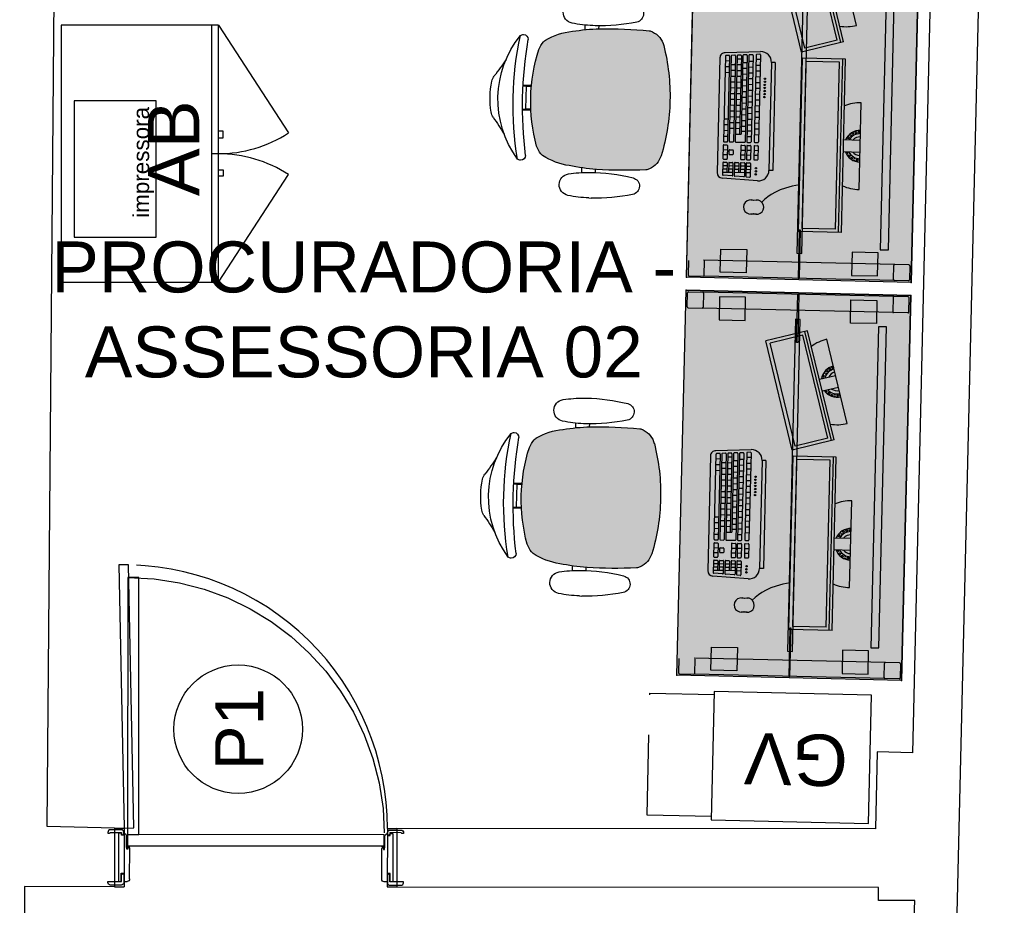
# Model space of a CAD drawing. Header units: inches. Extents: x 340 to 434, y 14 to 254.
# Tile 71 of 182: x 374.45 to 377.51, y 167.31 to 170.07. Entities that reach past the tile are written whole.
import ezdxf

# ---------------------------------------------------------------- set-up
doc = ezdxf.new("R2010")
doc.units = ezdxf.units.IN
doc.header["$MEASUREMENT"] = 0
doc.linetypes.add('DASHED2', pattern=[0.375, 0.25, -0.125])
doc.linetypes.add('HIDDEN2', pattern=[0.1875, 0.125, -0.0625])
for name, color, linetype in [('COTAS', 1, 'Continuous'), ('medidas', 7, 'Continuous'), ('TJ-DEMOLIR', 30, 'HIDDEN2'), ('TJ-EQUIPAMENTOSELETRÔNICOS', 1, 'Continuous'), ('TJ-ESQUADRIA2', 2, 'Continuous'), ('TJ-ESQUADRIAS', 2, 'Continuous'), ('TJ-MOBILIÁRIO', 2, 'Continuous'), ('TJ-MOBILIÁRIOEXISTENTE', 2, 'Continuous'), ('TJ-PAREDE', 5, 'Continuous'), ('TJ-PAREDECORTE', 5, 'Continuous'), ('TJ-TEXTO03 1PARA100', 3, 'Continuous'), ('TJ-TEXTOESQUADRIA', 200, 'Continuous')]:
    doc.layers.add(name, color=color, linetype=linetype)
doc.styles.add('ARIAL', font='arial.ttf')
doc.styles.get("Standard").update_dxf_attribs({"font": 'arial.ttf'})
doc.styles.add('TipoDeLinha_A', font='arial.ttf')

# ---------------------------------------------------------------- blocks, each defined once
blk = doc.blocks.new('ALBERFLEX ARMÁRIO BAIXO')
at = {"layer": 'TJ-MOBILIÁRIO'}
for p, q in [((98.9524, 80.6215), (99.7524, 80.6215)), ((99.2824, 80.5865), (99.2824, 80.6015)), ((99.3024, 80.6015), (99.3024, 80.5865)), ((99.3524, 80.6015), (99.3524, 80.6215)), ((99.4024, 80.6015), (99.4024, 80.5865)), ((99.4224, 80.5865), (99.4224, 80.6015)), ((99.3024, 80.5865), (99.2824, 80.5865)), ((99.4024, 80.5865), (99.4224, 80.5865))]:
    blk.add_line(p, q, dxfattribs=at)
at = {"layer": 'TJ-MOBILIÁRIO', "color": 1, "linetype": 'DASHED2', "ltscale": 5}
for p, q in [((98.9524, 80.6015), (99.2876, 80.3833)), ((99.7524, 80.6015), (99.4171, 80.3833))]:
    blk.add_line(p, q, dxfattribs=at)
at = {"layer": 'TJ-MOBILIÁRIO'}
blk.add_lwpolyline([(99.7524, 80.6015), (99.7524, 81.0915), (98.9524, 81.0915), (98.9524, 80.6015)], close=True, dxfattribs=at)
at = {"layer": 'TJ-MOBILIÁRIO', "color": 1, "linetype": 'DASHED2', "ltscale": 5}
for centre, start, end in [((98.9524, 80.6015), 326.9406, 0), ((99.7524, 80.6015), 180, 213.0594)]:
    blk.add_arc(centre, 0.4, start, end, dxfattribs=at)
at = {"layer": 'TJ-MOBILIÁRIO', "color": 84, "insert": (99.3694, 80.7408), "char_height": 0.16, "width": 1.979927, "attachment_point": 5, "style": 'TipoDeLinha_A'}
blk.add_mtext('AB', dxfattribs=at)
blk = doc.blocks.new('ty657')
at = {"layer": 'COTAS', "color": 1}
blk.add_lwpolyline([(279.8876, 69.0083), (279.4636, 69.0083), (279.4636, 68.7534), (279.8876, 68.7534)], close=True, dxfattribs=at)
at = {"layer": 'medidas', "insert": (279.5233, 68.825), "char_height": 0.05, "width": 0.069653, "attachment_point": 1}
blk.add_mtext('{\\fArial|b0|i0|c0|p34;\\C2;impressora}', dxfattribs=at)
blk = doc.blocks.new('mesa reta 1.20')
at = {"layer": 'TJ-MOBILIÁRIO'}
h = blk.add_hatch(color=63, dxfattribs=at)
h.set_gradient(color1=(176, 215, 136), color2=(156, 215, 136), tint=0.86, name='INVHEMISPHERICAL')
h.paths.add_polyline_path([(0, 0), (1.2, 0), (1.2, -0.7), (0, -0.7)])
for p, q in [((0, 0), (0, -0.7)), ((1.2, 0), (1.2, -0.7)), ((1.2, -0.7), (0, -0.7))]:
    blk.add_line(p, q, dxfattribs=at)
at = {"layer": 'TJ-MOBILIÁRIO', "color": 51}
blk.add_line((1.2, 0), (0, 0), dxfattribs=at)
at = {"layer": 'TJ-MOBILIÁRIO', "color": 8}
for p, q in [((0.005, -0.008), (0.005, -0.052)), ((0.052, -0.005), (0.008, -0.005)), ((0.055, -0.008), (0.055, -0.052)), ((1.145, -0.008), (1.145, -0.052)), ((1.148, -0.005), (1.192, -0.005)), ((1.195, -0.008), (1.195, -0.052)), ((0.005, -0.052), (0.005, -0.645)), ((0.008, -0.055), (0.052, -0.055)), ((0.055, -0.052), (0.055, -0.648)), ((1.145, -0.052), (1.145, -0.648)), ((1.192, -0.055), (1.148, -0.055)), ((1.195, -0.052), (1.195, -0.645)), ((0.005, -0.692), (0.005, -0.648)), ((0.008, -0.645), (0.052, -0.645)), ((0.055, -0.692), (0.055, -0.648)), ((1.192, -0.645), (1.148, -0.645)), ((1.195, -0.692), (1.195, -0.648)), ((0.052, -0.695), (0.008, -0.695)), ((1.148, -0.695), (1.192, -0.695))]:
    blk.add_line(p, q, dxfattribs=at)
at = {"layer": 'TJ-MOBILIÁRIO'}
blk.add_lwpolyline([(0, 0), (1.2, 0), (1.2, -0.7), (0, -0.7)], close=True, dxfattribs=at)
at = {"layer": 'TJ-MOBILIÁRIO', "color": 51}
blk.add_lwpolyline([(0.1, -0.098), (1.1, -0.098), (1.1, -0.073), (0.1, -0.073)], close=True, dxfattribs=at)
at = {"layer": 'TJ-MOBILIÁRIO', "color": 8}
for points in [[(0.018, -0.105), (0.0905, -0.105), (0.0905, -0.186), (0.018, -0.186)], [(1.182, -0.105), (1.1095, -0.105), (1.1095, -0.186), (1.182, -0.186)], [(0.005, -0.3519), (0.005, -0.3481), (0.155, -0.3481), (0.155, -0.3519)], [(0.083, -0.3575), (1.117, -0.3575), (1.117, -0.3425), (0.083, -0.3425)], [(1.195, -0.3519), (1.195, -0.3481), (1.045, -0.3481), (1.045, -0.3519)], [(0.018, -0.595), (0.0905, -0.595), (0.0905, -0.514), (0.018, -0.514)], [(1.182, -0.595), (1.1095, -0.595), (1.1095, -0.514), (1.182, -0.514)]]:
    blk.add_lwpolyline(points, close=True, dxfattribs=at)
for centre, start, end in [((0.008, -0.008), 90, 180), ((0.052, -0.008), 0, 90), ((1.148, -0.008), 90, 180), ((1.192, -0.008), 0, 90), ((0.008, -0.052), 180, 270), ((0.052, -0.052), 270, 0), ((1.148, -0.052), 180, 270), ((1.192, -0.052), 270, 0), ((0.008, -0.648), 90, 180), ((0.052, -0.648), 0, 90), ((1.192, -0.648), 0, 90), ((0.008, -0.692), 180, 270), ((0.052, -0.692), 270, 0), ((1.192, -0.692), 270, 0)]:
    blk.add_arc(centre, 0.003, start, end, dxfattribs=at)
at = {"layer": 'TJ-MOBILIÁRIO'}
for p in [(0, 0), (1.2, 0), (1.2, 0), (0, -0.7), (1.2, -0.7)]:
    blk.add_point(p, dxfattribs=at)
blk = doc.blocks.new('COMPUTADOR 2 MONITORES')
at = {"layer": 'TJ-MOBILIÁRIO', "linetype": 'Continuous'}
for p, q in [((0.135, 0), (-0.135, 0)), ((-0.3757, -0.0195), (-0.6365, -0.0894)), ((-0.3236, -0.0591), (-0.6617, -0.1497)), ((-0.3236, -0.0591), (-0.2889, -0.1888)), ((0.27, -0.0517), (-0.27, -0.0517)), ((-0.27, -0.0517), (-0.27, -0.1859)), ((0.27, -0.0517), (0.27, -0.1859)), ((-0.6617, -0.1497), (-0.627, -0.2794)), ((-0.2889, -0.1888), (-0.627, -0.2794)), ((0.27, -0.1859), (-0.27, -0.1859)), ((-0.2542, -0.27), (0.0823, -0.27)), ((-0.2542, -0.27), (-0.2542, -0.2819)), ((0.0823, -0.27), (0.0823, -0.2819)), ((-0.2542, -0.2819), (0.0823, -0.2819)), ((-0.2871, -0.3166), (-0.2812, -0.4265)), ((0.1152, -0.3166), (0.1093, -0.4265)), ((0.1753, -0.3361), (0.1753, -0.3178)), ((0.2196, -0.3178), (0.2196, -0.3361)), ((-0.2647, -0.443), (0.0928, -0.443))]:
    blk.add_line(p, q, dxfattribs=at)
at = {"layer": 'TJ-MOBILIÁRIO', "color": 1, "linetype": 'Continuous'}
for p, q in [((-0.0484, -0.0042), (-0.0476, -0.0012)), ((-0.0484, -0.0042), (-0.0461, -0.0064)), ((-0.0476, -0.0012), (-0.0445, -0.0004)), ((-0.0461, -0.0064), (-0.0431, -0.0056)), ((-0.0456, -0.0147), (-0.0447, -0.0116)), ((-0.0456, -0.0147), (-0.0433, -0.0169)), ((-0.0447, -0.0116), (-0.0417, -0.0108)), ((-0.0445, -0.0004), (-0.0423, -0.0026)), ((-0.0433, -0.0169), (-0.0403, -0.0161)), ((-0.0431, -0.0056), (-0.0423, -0.0026)), ((-0.0426, -0.0246), (-0.0419, -0.0221)), ((-0.0419, -0.0221), (-0.0389, -0.0213)), ((-0.0417, -0.0108), (-0.0395, -0.013)), ((-0.0415, -0.0263), (-0.0405, -0.0273)), ((-0.0405, -0.0273), (-0.0375, -0.0265)), ((-0.0403, -0.0161), (-0.0395, -0.013)), ((-0.0389, -0.0213), (-0.0367, -0.0235)), ((-0.0375, -0.0265), (-0.0367, -0.0235)), ((-0.0351, -0.0175), (-0.0351, -0.0174)), ((-0.0351, -0.0175), (-0.0351, -0.0175)), ((-0.0323, -0.0279), (-0.0315, -0.0249)), ((-0.0323, -0.0279), (-0.0301, -0.0301)), ((-0.0315, -0.0249), (-0.0305, -0.0246)), ((-0.0301, -0.0301), (-0.0271, -0.0293)), ((-0.0271, -0.0293), (-0.0269, -0.0285)), ((-0.0192, -0.0517), (-0.0192, 0)), ((0.0192, 0), (0.0192, -0.0517)), ((0.0284, -0.0313), (0.0315, -0.0305)), ((0.03, -0.0252), (0.0301, -0.0252)), ((0.0301, -0.0252), (0.0301, -0.0251)), ((0.0315, -0.0305), (0.0337, -0.0327)), ((0.0346, -0.0183), (0.0347, -0.0184)), ((0.0347, -0.0184), (0.0377, -0.0176)), ((0.0353, -0.0266), (0.0361, -0.0236)), ((0.0353, -0.0266), (0.0375, -0.0288)), ((0.0361, -0.0236), (0.0391, -0.0228)), ((0.037, -0.013), (0.0385, -0.0145)), ((0.0375, -0.0288), (0.0404, -0.0281)), ((0.0377, -0.0176), (0.0385, -0.0145)), ((0.0391, -0.0228), (0.0413, -0.025)), ((0.0401, -0.0085), (0.041, -0.0055)), ((0.0401, -0.0085), (0.0424, -0.0107)), ((0.0406, -0.0278), (0.0413, -0.025)), ((0.041, -0.0055), (0.044, -0.0047)), ((0.0424, -0.0107), (0.0454, -0.0099)), ((0.0429, -0.019), (0.0438, -0.016)), ((0.0429, -0.019), (0.0446, -0.0207)), ((0.0438, -0.016), (0.0468, -0.0151)), ((0.044, -0.0047), (0.0462, -0.0069)), ((0.0454, -0.0099), (0.0462, -0.0069)), ((0.0468, -0.0151), (0.0468, -0.0152)), ((0.0478, -0.0009), (0.0491, -0.0022)), ((-0.5112, -0.1094), (-0.5246, -0.0594)), ((-0.4875, -0.0495), (-0.4742, -0.0995)), ((-0.467, -0.0574), (-0.4651, -0.0585)), ((-0.4651, -0.0492), (-0.4624, -0.0476)), ((-0.4651, -0.0523), (-0.4651, -0.0492)), ((-0.4651, -0.0523), (-0.4624, -0.0538)), ((-0.4651, -0.0617), (-0.4651, -0.0585)), ((-0.4624, -0.0476), (-0.4597, -0.0492)), ((-0.4624, -0.0538), (-0.4597, -0.0523)), ((-0.4597, -0.0429), (-0.458, -0.0439)), ((-0.4597, -0.0523), (-0.4597, -0.0492)), ((-0.4597, -0.0585), (-0.457, -0.057)), ((-0.4597, -0.0617), (-0.4597, -0.0585)), ((-0.457, -0.057), (-0.457, -0.057)), ((0.27, -0.0604), (-0.27, -0.0604)), ((-0.0373, -0.0321), (-0.0361, -0.0318)), ((-0.0361, -0.0318), (-0.0339, -0.034)), ((-0.0343, -0.0353), (-0.0339, -0.034)), ((-0.0295, -0.0384), (-0.0287, -0.0354)), ((-0.0295, -0.0384), (-0.0273, -0.0406)), ((-0.0287, -0.0354), (-0.0257, -0.0346)), ((-0.0273, -0.0406), (-0.0243, -0.0398)), ((-0.0257, -0.0346), (-0.0235, -0.0368)), ((-0.0243, -0.0398), (-0.0235, -0.0368)), ((0.02, -0.0419), (0.0208, -0.0389)), ((0.02, -0.0419), (0.022, -0.044)), ((0.0205, -0.0334), (0.0224, -0.0329)), ((0.0208, -0.0389), (0.0238, -0.0381)), ((0.0224, -0.0329), (0.0227, -0.032)), ((0.0238, -0.0381), (0.026, -0.0403)), ((0.0256, -0.042), (0.026, -0.0403)), ((0.0276, -0.0343), (0.0284, -0.0313)), ((0.0276, -0.0343), (0.0298, -0.0365)), ((0.0298, -0.0365), (0.0329, -0.0357)), ((0.0329, -0.0357), (0.0337, -0.0327)), ((-0.3214, -0.0675), (-0.6595, -0.158)), ((-0.3286, -0.0793), (-0.6474, -0.1647)), ((-0.5517, -0.0679), (-0.549, -0.0663)), ((-0.5517, -0.071), (-0.5517, -0.0679)), ((-0.5517, -0.071), (-0.549, -0.0726)), ((-0.549, -0.0663), (-0.5463, -0.0679)), ((-0.549, -0.0726), (-0.5463, -0.071)), ((-0.5463, -0.071), (-0.5463, -0.0679)), ((-0.5463, -0.0773), (-0.5436, -0.0757)), ((-0.5463, -0.0804), (-0.5463, -0.0773)), ((-0.5463, -0.0804), (-0.5436, -0.082)), ((-0.5436, -0.0757), (-0.5409, -0.0773)), ((-0.5436, -0.082), (-0.5409, -0.0804)), ((-0.5409, -0.0804), (-0.5409, -0.0773)), ((-0.5409, -0.0867), (-0.5382, -0.0851)), ((-0.5409, -0.0892), (-0.5409, -0.0867)), ((-0.5394, -0.0906), (-0.5382, -0.0913)), ((-0.5382, -0.0851), (-0.5355, -0.0867)), ((-0.5382, -0.0913), (-0.5355, -0.0898)), ((-0.5355, -0.0804), (-0.5354, -0.0804)), ((-0.5355, -0.0804), (-0.5355, -0.0804)), ((-0.5355, -0.0898), (-0.5355, -0.0867)), ((-0.53, -0.0867), (-0.5291, -0.0861)), ((-0.53, -0.0898), (-0.53, -0.0867)), ((-0.53, -0.0898), (-0.5273, -0.0913)), ((-0.5273, -0.0913), (-0.5246, -0.0898)), ((-0.5246, -0.0898), (-0.5246, -0.089)), ((-0.4776, -0.0814), (-0.4759, -0.0804)), ((-0.4759, -0.0804), (-0.4759, -0.0795)), ((-0.4759, -0.0867), (-0.4732, -0.0851)), ((-0.4759, -0.0898), (-0.4759, -0.0867)), ((-0.4759, -0.0898), (-0.4734, -0.0912)), ((-0.4732, -0.0851), (-0.4705, -0.0867)), ((-0.4706, -0.0711), (-0.4705, -0.071)), ((-0.4705, -0.071), (-0.4705, -0.0709)), ((-0.4705, -0.0773), (-0.4678, -0.0757)), ((-0.4705, -0.0804), (-0.4705, -0.0773)), ((-0.4705, -0.0804), (-0.4678, -0.082)), ((-0.4705, -0.0884), (-0.4705, -0.0867)), ((-0.4679, -0.0632), (-0.4678, -0.0632)), ((-0.4678, -0.0632), (-0.4651, -0.0617)), ((-0.4678, -0.0757), (-0.4651, -0.0773)), ((-0.4678, -0.082), (-0.4651, -0.0804)), ((-0.4651, -0.0679), (-0.4624, -0.0663)), ((-0.4651, -0.071), (-0.4651, -0.0679)), ((-0.4651, -0.071), (-0.4624, -0.0726)), ((-0.4651, -0.0804), (-0.4651, -0.0773)), ((-0.4624, -0.0663), (-0.4597, -0.0679)), ((-0.4624, -0.0726), (-0.4598, -0.0711)), ((-0.4597, -0.0617), (-0.4576, -0.0629)), ((-0.4597, -0.0708), (-0.4597, -0.0679)), ((-0.3286, -0.0793), (-0.3017, -0.1796)), ((0.26, -0.0699), (-0.26, -0.0699)), ((-0.26, -0.0699), (-0.26, -0.1738)), ((0.26, -0.0699), (0.26, -0.1738)), ((-0.5338, -0.0951), (-0.5328, -0.0945)), ((-0.5328, -0.0945), (-0.53, -0.096)), ((-0.53, -0.0974), (-0.53, -0.096)), ((-0.5246, -0.096), (-0.5219, -0.0945)), ((-0.5246, -0.0992), (-0.5246, -0.096)), ((-0.5246, -0.0992), (-0.5219, -0.1007)), ((-0.5219, -0.0945), (-0.5192, -0.096)), ((-0.5219, -0.1007), (-0.5192, -0.0992)), ((-0.5192, -0.0992), (-0.5192, -0.096)), ((-0.6474, -0.1647), (-0.6205, -0.265)), ((-0.3017, -0.1796), (-0.6205, -0.265)), ((0.26, -0.1738), (-0.26, -0.1738)), ((-0.2789, -0.319), (-0.2784, -0.3284)), ((-0.2771, -0.317), (-0.0057, -0.317)), ((-0.2766, -0.3302), (-0.0057, -0.3302)), ((-0.2635, -0.3302), (-0.2635, -0.317)), ((-0.2452, -0.3302), (-0.2452, -0.317)), ((-0.2272, -0.3302), (-0.2272, -0.317)), ((-0.2091, -0.3302), (-0.2091, -0.317)), ((-0.1911, -0.3302), (-0.1911, -0.317)), ((-0.173, -0.3302), (-0.173, -0.317)), ((-0.1549, -0.3302), (-0.1549, -0.317)), ((-0.1369, -0.3302), (-0.1369, -0.317)), ((-0.1188, -0.3302), (-0.1188, -0.317)), ((-0.1008, -0.3302), (-0.1008, -0.317)), ((-0.0827, -0.3302), (-0.0827, -0.317)), ((-0.0646, -0.3302), (-0.0646, -0.317)), ((-0.0466, -0.3302), (-0.0466, -0.317)), ((-0.0285, -0.3302), (-0.0285, -0.317)), ((-0.0038, -0.3283), (-0.0038, -0.3189)), ((0.0058, -0.3283), (0.0058, -0.3189)), ((0.0076, -0.317), (0.0484, -0.317)), ((0.0076, -0.3302), (0.0484, -0.3302)), ((0.0206, -0.3302), (0.0206, -0.317)), ((0.0355, -0.3302), (0.0355, -0.317)), ((0.0503, -0.3283), (0.0503, -0.3189)), ((-0.277, -0.3418), (-0.2765, -0.3512)), ((-0.276, -0.36), (-0.2755, -0.3695)), ((-0.2751, -0.3398), (-0.0057, -0.3398)), ((-0.2746, -0.353), (-0.0057, -0.353)), ((-0.2741, -0.358), (-0.0057, -0.358)), ((-0.257, -0.353), (-0.257, -0.3398)), ((-0.2524, -0.3712), (-0.2524, -0.358)), ((-0.2387, -0.353), (-0.2387, -0.3398)), ((-0.2343, -0.3712), (-0.2343, -0.358)), ((-0.2206, -0.353), (-0.2206, -0.3398)), ((-0.2163, -0.3712), (-0.2163, -0.358)), ((-0.2026, -0.353), (-0.2026, -0.3398)), ((-0.1982, -0.3712), (-0.1982, -0.358)), ((-0.1845, -0.353), (-0.1845, -0.3398)), ((-0.1801, -0.3712), (-0.1801, -0.358)), ((-0.1665, -0.353), (-0.1665, -0.3398)), ((-0.1621, -0.3712), (-0.1621, -0.358)), ((-0.1484, -0.353), (-0.1484, -0.3398)), ((-0.144, -0.3712), (-0.144, -0.358)), ((-0.1303, -0.353), (-0.1303, -0.3398)), ((-0.126, -0.3712), (-0.126, -0.358)), ((-0.1123, -0.353), (-0.1123, -0.3398)), ((-0.1079, -0.3712), (-0.1079, -0.358)), ((-0.0942, -0.353), (-0.0942, -0.3398)), ((-0.0898, -0.3712), (-0.0898, -0.358)), ((-0.0762, -0.353), (-0.0762, -0.3398)), ((-0.0718, -0.3712), (-0.0718, -0.358)), ((-0.0581, -0.353), (-0.0581, -0.3398)), ((-0.0537, -0.3712), (-0.0537, -0.358)), ((-0.04, -0.353), (-0.04, -0.3398)), ((-0.038, -0.3712), (-0.038, -0.358)), ((-0.022, -0.353), (-0.022, -0.3398)), ((-0.0038, -0.3511), (-0.0038, -0.3416)), ((-0.0038, -0.3876), (-0.0038, -0.3599)), ((0.0058, -0.3511), (0.0058, -0.3416)), ((0.0058, -0.3694), (0.0058, -0.3599)), ((0.0076, -0.3398), (0.0484, -0.3398)), ((0.0076, -0.353), (0.0484, -0.353)), ((0.0076, -0.358), (0.0484, -0.358)), ((0.0206, -0.353), (0.0206, -0.3398)), ((0.0206, -0.3712), (0.0206, -0.358)), ((0.0355, -0.353), (0.0355, -0.3398)), ((0.0355, -0.3712), (0.0355, -0.358)), ((0.0503, -0.3511), (0.0503, -0.3416)), ((0.0503, -0.3694), (0.0503, -0.3599)), ((0.0599, -0.3511), (0.0599, -0.3416)), ((0.0599, -0.3694), (0.0599, -0.3599)), ((0.0617, -0.3398), (0.1032, -0.3398)), ((0.0617, -0.353), (0.1027, -0.353)), ((0.0617, -0.358), (0.1022, -0.358)), ((0.07, -0.353), (0.07, -0.3398)), ((0.07, -0.3712), (0.07, -0.358)), ((0.0802, -0.353), (0.0802, -0.3398)), ((0.0802, -0.3712), (0.0802, -0.358)), ((0.0904, -0.353), (0.0904, -0.3398)), ((0.0904, -0.3895), (0.0904, -0.358)), ((0.1041, -0.36), (0.1026, -0.3877)), ((0.1051, -0.3418), (0.1046, -0.3512)), ((-0.275, -0.3783), (-0.2745, -0.3877)), ((-0.274, -0.3965), (-0.2735, -0.406)), ((-0.2736, -0.3712), (-0.0285, -0.3712)), ((-0.2731, -0.3763), (-0.0285, -0.3763)), ((-0.2726, -0.3895), (-0.0057, -0.3895)), ((-0.2721, -0.3946), (-0.0057, -0.3946)), ((-0.2635, -0.3895), (-0.2635, -0.3763)), ((-0.2452, -0.3895), (-0.2452, -0.3763)), ((-0.2452, -0.4078), (-0.2452, -0.3946)), ((-0.2272, -0.3895), (-0.2272, -0.3763)), ((-0.2272, -0.4078), (-0.2272, -0.3946)), ((-0.2091, -0.3895), (-0.2091, -0.3763)), ((-0.2091, -0.4078), (-0.2091, -0.3946)), ((-0.1911, -0.3895), (-0.1911, -0.3763)), ((-0.1911, -0.4078), (-0.1911, -0.3946)), ((-0.173, -0.3895), (-0.173, -0.3763)), ((-0.173, -0.4078), (-0.173, -0.3946)), ((-0.1549, -0.3895), (-0.1549, -0.3763)), ((-0.1549, -0.4078), (-0.1549, -0.3946)), ((-0.1369, -0.3895), (-0.1369, -0.3763)), ((-0.1369, -0.4078), (-0.1369, -0.3946)), ((-0.1188, -0.3895), (-0.1188, -0.3763)), ((-0.1188, -0.4078), (-0.1188, -0.3946)), ((-0.1008, -0.3895), (-0.1008, -0.3763)), ((-0.1008, -0.4078), (-0.1008, -0.3946)), ((-0.0827, -0.3895), (-0.0827, -0.3763)), ((-0.0827, -0.4078), (-0.0827, -0.3946)), ((-0.0646, -0.3895), (-0.0646, -0.3763)), ((-0.0646, -0.4078), (-0.0646, -0.3946)), ((-0.0466, -0.3895), (-0.0466, -0.3763)), ((-0.0466, -0.4078), (-0.0466, -0.3946)), ((-0.0285, -0.3895), (-0.0285, -0.3712)), ((-0.0038, -0.4059), (-0.0038, -0.3964)), ((0.0076, -0.3712), (0.0484, -0.3712)), ((0.0206, -0.4059), (0.0206, -0.3964)), ((0.0225, -0.3946), (0.0336, -0.3946)), ((0.0355, -0.4059), (0.0355, -0.3964)), ((0.0599, -0.3876), (0.0599, -0.3782)), ((0.0599, -0.4059), (0.0599, -0.3964)), ((0.0617, -0.3712), (0.0904, -0.3712)), ((0.0617, -0.3763), (0.0904, -0.3763)), ((0.0617, -0.3895), (0.1007, -0.3895)), ((0.0617, -0.3946), (0.1002, -0.3946)), ((0.07, -0.3895), (0.07, -0.3763)), ((0.07, -0.4078), (0.07, -0.3946)), ((0.0802, -0.3895), (0.0802, -0.3763)), ((0.0802, -0.4078), (0.0802, -0.3946)), ((0.0904, -0.426), (0.0904, -0.3946)), ((0.1021, -0.3965), (0.1006, -0.4243)), ((-0.273, -0.4148), (-0.2725, -0.4243)), ((-0.2716, -0.4078), (-0.0057, -0.4078)), ((-0.2712, -0.4128), (-0.0057, -0.4128)), ((-0.2706, -0.426), (-0.0057, -0.426)), ((-0.2566, -0.426), (-0.2566, -0.4128)), ((-0.2383, -0.426), (-0.2383, -0.4128)), ((-0.2202, -0.426), (-0.2202, -0.4128)), ((-0.0757, -0.426), (-0.0757, -0.4128)), ((-0.0577, -0.426), (-0.0577, -0.4128)), ((-0.0396, -0.426), (-0.0396, -0.4128)), ((-0.0215, -0.426), (-0.0215, -0.4128)), ((-0.0038, -0.4241), (-0.0038, -0.4147)), ((0.0058, -0.4241), (0.0058, -0.4147)), ((0.0076, -0.4128), (0.0484, -0.4128)), ((0.0076, -0.426), (0.0484, -0.426)), ((0.0206, -0.426), (0.0206, -0.4128)), ((0.0225, -0.4078), (0.0336, -0.4078)), ((0.0355, -0.426), (0.0355, -0.4128)), ((0.0503, -0.4241), (0.0503, -0.4147)), ((0.0599, -0.4241), (0.0599, -0.4147)), ((0.0617, -0.4078), (0.0904, -0.4078)), ((0.0617, -0.4128), (0.0904, -0.4128)), ((0.0617, -0.426), (0.0987, -0.426)), ((0.07, -0.426), (0.07, -0.4128)), ((0.0802, -0.426), (0.0802, -0.4128))]:
    blk.add_line(p, q, dxfattribs=at)
for centre in [(-0.2032, -0.3012), (-0.1937, -0.3012), (-0.1841, -0.3012), (-0.1745, -0.3012), (-0.1649, -0.3012), (-0.1553, -0.3012), (-0.1458, -0.3012), (0.0762, -0.3227), (0.0858, -0.3227), (0.0953, -0.3227)]:
    blk.add_circle(centre, 0.0022, dxfattribs=at)
at = {"layer": 'TJ-MOBILIÁRIO', "linetype": 'Continuous'}
for centre, radius, start, end in [((0, 0), 0.135, 180, 202.5402), ((0, 0), 0.135, 337.4598, 0), ((-0.5061, -0.0545), 0.135, 352.4598, 15), ((-0.5061, -0.0545), 0.135, 195, 217.5402), ((-0.2542, -0.3149), 0.033, 90, 183.0941), ((0.0823, -0.3149), 0.033, 356.9059, 90), ((0.1975, -0.3178), 0.0222, 335.5382, 204.4618), ((0.1975, -0.3361), 0.0222, 155.5382, 24.4618), ((-0.2647, -0.4265), 0.0165, 180, 270), ((0.0928, -0.4265), 0.0165, 270, 360)]:
    blk.add_arc(centre, radius, start, end, dxfattribs=at)
at = {"layer": 'TJ-MOBILIÁRIO', "color": 1, "linetype": 'Continuous'}
for centre, radius, start, end in [((0, 0), 0.0492, 180, 247.0419), ((0, 0), 0.0392, 180, 240.6857), ((0, 0), 0.0292, 180, 228.9013), ((0, 0), 0.0292, 311.0987, 0), ((0, 0), 0.0392, 299.3143, 0), ((0, 0), 0.0492, 292.9581, 0), ((-0.5061, -0.0545), 0.0292, 326.0987, 15), ((-0.5061, -0.0545), 0.0392, 314.3143, 15), ((-0.5061, -0.0545), 0.0492, 307.9581, 15), ((-0.5061, -0.0545), 0.0492, 195, 262.0419), ((-0.5061, -0.0545), 0.0392, 195, 255.6857), ((-0.5061, -0.0545), 0.0292, 195, 243.9013), ((-0.2771, -0.3189), 0.00187, 90, 183.0941), ((-0.2766, -0.3283), 0.00187, 183.0941, 270), ((-0.0057, -0.3189), 0.00187, 360, 90), ((-0.0057, -0.3283), 0.00187, 270, 360), ((0.0076, -0.3189), 0.00187, 90, 180), ((0.0076, -0.3283), 0.00187, 180, 270), ((0.0484, -0.3189), 0.00187, 360, 90), ((0.0484, -0.3283), 0.00187, 270, 360), ((-0.2751, -0.3416), 0.00187, 90, 183.0941), ((-0.2746, -0.3511), 0.00187, 183.0941, 270), ((-0.2741, -0.3599), 0.00187, 90, 183.0941), ((-0.0057, -0.3416), 0.00187, 360, 90), ((-0.0057, -0.3511), 0.00187, 270, 360), ((-0.0057, -0.3599), 0.00187, 360, 90), ((0.0076, -0.3416), 0.00187, 90, 180), ((0.0076, -0.3511), 0.00187, 180, 270), ((0.0076, -0.3599), 0.00187, 90, 180), ((0.0484, -0.3416), 0.00187, 360, 90), ((0.0484, -0.3511), 0.00187, 270, 360), ((0.0484, -0.3599), 0.00187, 360, 90), ((0.0617, -0.3416), 0.00187, 90, 180), ((0.0617, -0.3511), 0.00187, 180, 270), ((0.0617, -0.3599), 0.00187, 90, 180), ((0.1022, -0.3599), 0.00187, 356.9059, 90), ((0.1027, -0.3511), 0.00187, 270, 356.9059), ((0.1032, -0.3416), 0.00187, 356.9059, 90), ((-0.2736, -0.3694), 0.00187, 183.0941, 270), ((-0.2731, -0.3782), 0.00187, 90, 183.0941), ((-0.2726, -0.3876), 0.00187, 183.0941, 270), ((-0.2721, -0.3964), 0.00187, 90, 183.0941), ((-0.0057, -0.3876), 0.00187, 270, 360), ((-0.0057, -0.3964), 0.00187, 360, 90), ((0.0076, -0.3694), 0.00187, 180, 270), ((0.0225, -0.3964), 0.00187, 90, 180), ((0.0336, -0.3964), 0.00187, 360, 90), ((0.0484, -0.3694), 0.00187, 270, 360), ((0.0617, -0.3694), 0.00187, 180, 270), ((0.0617, -0.3782), 0.00187, 90, 180), ((0.0617, -0.3876), 0.00187, 180, 270), ((0.0617, -0.3964), 0.00187, 90, 180), ((0.1002, -0.3964), 0.00187, 356.9059, 90), ((0.1007, -0.3876), 0.00187, 270, 356.9059), ((-0.2716, -0.4059), 0.00187, 183.0941, 270), ((-0.2712, -0.4147), 0.00187, 90, 183.0941), ((-0.2706, -0.4241), 0.00187, 183.0941, 270), ((-0.0057, -0.4059), 0.00187, 270, 360), ((-0.0057, -0.4147), 0.00187, 360, 90), ((-0.0057, -0.4241), 0.00187, 270, 360), ((0.0076, -0.4147), 0.00187, 90, 180), ((0.0076, -0.4241), 0.00187, 180, 270), ((0.0225, -0.4059), 0.00187, 180, 270), ((0.0336, -0.4059), 0.00187, 270, 360), ((0.0484, -0.4147), 0.00187, 360, 90), ((0.0484, -0.4241), 0.00187, 270, 360), ((0.0617, -0.4059), 0.00187, 180, 270), ((0.0617, -0.4147), 0.00187, 90, 180), ((0.0617, -0.4241), 0.00187, 180, 270), ((0.0987, -0.4241), 0.00187, 270, 356.9059)]:
    blk.add_arc(centre, radius, start, end, dxfattribs=at)
blk.add_open_spline([(0.1244, -0.1859), (0.138, -0.2516), (0.1571, -0.2797), (0.1817, -0.3022)], degree=3, dxfattribs=at)
blk = doc.blocks.new('poltrona diretor giratória')
h = blk.add_hatch(color=20)
h.set_gradient(color1=(255, 63, 0), color2=(255, 63, 0), tint=0.86, name='HEMISPHERICAL')
h.paths.add_polyline_path([(0.2192, -0.3365, 0.030126), (0.2092, -0.2515, 0.112051), (0.1795, -0.168, 0.029573), (0.1748, -0.1625, 0.071823), (0.1505, -0.1482, 0.071429), (0, -0.1266, 0.071429), (-0.1505, -0.1482, 0.071823), (-0.1748, -0.1625, 0.029573), (-0.1795, -0.168, 0.112051), (-0.2092, -0.2515, 0.030126), (-0.2192, -0.3365, 0.026966), (-0.2167, -0.4907, 0.092712), (-0.2134, -0.5016, 0.218944), (-0.1721, -0.5368, 0.069011), (0, -0.5604, 0.069011), (0.1721, -0.5368, 0.218946), (0.2134, -0.5016, 0.102563), (0.2168, -0.4895, 0.026756)])
at = {"layer": 'TJ-MOBILIÁRIO'}
for p, q in [((-0.0388, -0.1022), (-0.0388, -0.128)), ((-0.0361, -0.1021), (-0.0361, -0.1278)), ((-0.0354, -0.1125), (-0.0354, -0.1277)), ((0.0356, -0.1125), (-0.0354, -0.1125)), ((0.0356, -0.1125), (0.0356, -0.1277)), ((0.0363, -0.1021), (0.0363, -0.1278)), ((0.039, -0.1022), (0.039, -0.128)), ((-0.2297, -0.2901, 0), (-0.215, -0.2901, 0)), ((0.215, -0.29, 0), (0.2299, -0.29, 0)), ((-0.2284, -0.3331, 0), (-0.219, -0.3331, 0)), ((0.219, -0.3331, 0), (0.2286, -0.3331, 0))]:
    blk.add_line(p, q, dxfattribs=at)
at = {"layer": 'TJ-MOBILIÁRIO', "linetype": 'Continuous', "ltscale": 25.4}
for p, q in [((-0.3082, -0.3147, 0), (-0.3083, -0.3221, 0)), ((-0.2283, -0.3221, 0), (-0.2284, -0.3147, 0)), ((0.3084, -0.3147, 0), (0.3085, -0.3221, 0))]:
    blk.add_line(p, q, dxfattribs=at)
at = {"layer": 'TJ-MOBILIÁRIO'}
for centre, radius, start, end in [((0, -0.2485), 0.2485, 78.8778, 101.1222), ((0, -0.3411), 0.3164, 52.5531, 127.4469), ((-0.4729, 0.5278), 0.6763, 301.8108, 307.1601), ((-0.0414, -0.0448), 0.0407, 99.1898, 124.2903), ((0.0414, -0.0448), 0.0407, 55.7097, 80.8102), ((0.4729, 0.5278), 0.6763, 232.8399, 238.1892), ((-0.181, -0.0998), 0.015, 139.1833, 180), ((0, -1.099), 1.0272, 79.2072, 100.7928), ((0.181, -0.0998), 0.015, 0, 40.8167), ((-0.1802, -0.0989), 0.0158, 182.978, 269.4431), ((0, -1.3395), 1.238, 81.623, 98.377), ((0.1802, -0.0989), 0.0158, 270.5569, 357.022), ((-0.113, -0.2396), 0.0988, 112.3141, 128.7465), ((0, -0.6615), 0.5349, 89.9995, 106.342), ((0, -0.6615), 0.5349, 73.658, 90.0005), ((0.113, -0.2396), 0.0988, 51.2535, 67.6859), ((-0.0105, -0.2752), 0.2001, 147.6271, 173.2006), ((-0.1305, -0.2048), 0.0612, 136.3456, 143.1214), ((0.1305, -0.2048), 0.0612, 36.8786, 43.6544), ((0.0105, -0.2752), 0.2001, 6.7994, 32.3729), ((0.4905, -0.3769), 0.7109, 169.839, 176.7413), ((-0.4905, -0.3769), 0.7109, 3.2587, 10.161), ((1.2113, -0.3902), 1.4315, 177.8472, 184.0258), ((-1.2113, -0.3902), 1.4315, 355.9742, 2.1528), ((-0.1862, -0.4874), 0.0307, 186.2228, 207.4103), ((-0.1544, -0.4742), 0.065, 204.8741, 254.602), ((0.1544, -0.4742), 0.065, 285.398, 335.1259), ((0.1862, -0.4874), 0.0307, 332.5897, 353.7772), ((-0.0007, 0.0717), 0.6322, 254.3071, 270.046), ((0.0007, 0.0717), 0.6322, 269.954, 285.6929)]:
    blk.add_arc(centre, radius, start, end, dxfattribs=at)
at = {"layer": 'TJ-MOBILIÁRIO', "linetype": 'Continuous', "ltscale": 25.4}
for centre, radius, start, end in [((-0.2683, -0.2557, 0), 0.034, 9.9832, 170.0168), ((0.2685, -0.2557, 0), 0.034, 9.9832, 170.0168), ((0.1213, -0.3243, 0), 0.4296, 170.0113, 178.7145), ((-0.6579, -0.3243, 0), 0.4296, 1.2855, 9.9887), ((0.6581, -0.3243, 0), 0.4296, 170.0113, 178.7145), ((-0.1211, -0.3243, 0), 0.4296, 1.2855, 9.9887), ((0.2592, -0.3251, 0), 0.5675, 179.7013, 192.8268), ((-0.7958, -0.3251, 0), 0.5675, 347.1732, 0.2987), ((0.795, -0.3253, 0), 0.5665, 178.9303, 192.8326), ((-0.259, -0.3251, 0), 0.5675, 347.1732, 0.2987), ((-0.2683, -0.4452, 0), 0.0265, 192.8268, 347.1732), ((0.2685, -0.4452, 0), 0.0265, 192.8268, 347.1732)]:
    blk.add_arc(centre, radius, start, end, dxfattribs=at)
blk = doc.blocks.new('ALBERFLEX GAVETEIRO VOLANTE 3 GAV')
at = {"layer": 'TJ-MOBILIÁRIO', "color": 1, "linetype": 'DASHED2'}
for p, q in [((99.4797, 84.1794), (99.6797, 84.1794)), ((99.6797, 84.1794), (99.6797, 83.7994)), ((99.6797, 83.7994), (99.4797, 83.7994))]:
    blk.add_line(p, q, dxfattribs=at)
at = {"layer": 'TJ-MOBILIÁRIO'}
blk.add_lwpolyline([(98.9897, 83.7894), (99.4797, 83.7894), (99.4797, 84.1894), (98.9897, 84.1894)], close=True, dxfattribs=at)
at = {"layer": 'TJ-MOBILIÁRIO', "color": 150, "insert": (99.2196, 83.9949), "char_height": 0.16, "width": 1.979927, "attachment_point": 5, "style": 'TipoDeLinha_A'}
blk.add_mtext('GV', dxfattribs=at)
blk = doc.blocks.new('porta 80')
at = {"layer": 'TJ-ESQUADRIAS'}
for p, q in [((-0.161, 0.888), (-0.047, 0.888)), ((-0.161, 0.879), (-0.161, 0.888)), ((-0.155, 0.879), (-0.161, 0.879)), ((-0.161, 0.871), (-0.155, 0.871)), ((-0.155, 0.871), (-0.155, 0.879)), ((-0.117, 0.863), (-0.153, 0.863)), ((-0.117, 0.862), (-0.117, 0.863)), ((-0.112, 0.862), (-0.117, 0.862)), ((-0.117, 0.859), (-0.112, 0.859)), ((-0.117, 0.8551), (-0.117, 0.859)), ((-0.112, 0.859), (-0.112, 0.862)), ((-0.047, 0.888), (-0.011, 0.888)), ((-0.037, 0.879), (-0.037, 0.871)), ((-0.011, 0.879), (-0.037, 0.879)), ((-0.037, 0.871), (-0.011, 0.871)), ((-0.011, 0.888), (-0.011, 0.879)), ((-0.011, 0.871), (-0.011, 0.861)), ((-0.1149, 0.853), (-0.117, 0.8551)), ((-0.019, 0.853), (-0.1149, 0.853)), ((-0.1149, 0.068), (-0.117, 0.0659)), ((-0.117, 0.0659), (-0.117, 0.062)), ((-0.117, 0.062), (-0.112, 0.062)), ((-0.019, 0.068), (-0.1149, 0.068)), ((-0.112, 0.062), (-0.112, 0.059)), ((-0.161, 0.05), (-0.155, 0.05)), ((-0.161, 0.042), (-0.161, 0.033)), ((-0.155, 0.042), (-0.161, 0.042)), ((-0.161, 0.033), (-0.087, 0.033)), ((-0.155, 0.05), (-0.155, 0.042)), ((-0.117, 0.058), (-0.153, 0.058)), ((-0.117, 0.059), (-0.117, 0.058)), ((-0.112, 0.059), (-0.117, 0.059)), ((-0.087, 0.033), (-0.011, 0.033)), ((-0.037, 0.05), (-0.011, 0.05)), ((-0.037, 0.042), (-0.037, 0.05)), ((-0.011, 0.042), (-0.037, 0.042)), ((-0.011, 0.05), (-0.011, 0.06)), ((-0.011, 0.033), (-0.011, 0.042))]:
    blk.add_line(p, q, dxfattribs=at)
for points in [[(-0.161, 0.9155), (-0.163, 0.9135), (-0.164, 0.9135), (-0.164, 0.8785), (-0.159, 0.8785), (-0.156, 0.8755), (-0.156, 0.871), (-0.164, 0.871, -0.414214), (-0.172, 0.879), (-0.172, 0.913, -0.414214), (-0.164, 0.921), (-0.161, 0.921)], [(-0.032, 0.8785), (-0.035, 0.8755), (-0.035, 0.871), (-0.008, 0.871, 0.414214), (0, 0.879), (0, 0.913, 0.414214), (-0.008, 0.921), (-0.011, 0.921), (-0.011, 0.8785)], [(-0.119, 0.854, -0.165409), (-0.1206, 0.8549, 0.159727), (-0.1191, 0.8616), (-0.1183, 0.8616), (-0.1183, 0.854)], [(-0.119, 0.067, 0.165409), (-0.1206, 0.0661, -0.159727), (-0.1191, 0.0594), (-0.1183, 0.0594), (-0.1183, 0.067)], [(-0.161, 0.0055), (-0.163, 0.0075), (-0.164, 0.0075), (-0.164, 0.0425), (-0.159, 0.0425), (-0.156, 0.0455), (-0.156, 0.05), (-0.164, 0.05, 0.414214), (-0.172, 0.042), (-0.172, 0.008, 0.414214), (-0.164, 0), (-0.161, 0)], [(-0.032, 0.0425), (-0.035, 0.0455), (-0.035, 0.05), (-0.008, 0.05, -0.414214), (0, 0.042), (0, 0.008, -0.414214), (-0.008, 0), (-0.011, 0), (-0.011, 0.0425)]]:
    blk.add_lwpolyline(points, format="xyb", close=True, dxfattribs=at)
at = {"layer": 'TJ-ESQUADRIAS', "color": 1, "linetype": 'DASHED2', "ltscale": 5}
blk.add_lwpolyline([(-0.9575, 0.825), (-0.9575, 0.86), (-0.1575, 0.86), (-0.1575, 0.825), (-0.9575, 0.825)], dxfattribs=at)
at = {"layer": 'TJ-ESQUADRIAS'}
blk.add_lwpolyline([(-0.1575, 0.86), (-0.1225, 0.86), (-0.1225, 0.06), (-0.1575, 0.06), (-0.1575, 0.86)], dxfattribs=at)
at = {"layer": 'TJ-ESQUADRIAS', "color": 1, "linetype": 'DASHED2', "ltscale": 5}
blk.add_arc((-0.1575, 0.86), 0.8, 180, 270, dxfattribs=at)
at = {"layer": 'TJ-ESQUADRIAS'}
for centre, start, end in [((-0.153, 0.871), 180, 270), ((-0.019, 0.861), 270, 0), ((-0.019, 0.06), 0, 90), ((-0.153, 0.05), 90, 180)]:
    blk.add_arc(centre, 0.008, start, end, dxfattribs=at)
at = {"layer": 'TJ-PAREDECORTE', "linetype": 'Continuous'}
for p, q in [((-0.161, 0.9005), (-0.011, 0.9005)), ((-0.161, 0.0205), (-0.011, 0.0205))]:
    blk.add_line(p, q, dxfattribs=at)

msp = doc.modelspace()

# ---------------------------------------------------------------- linework, layer by layer
at = {"layer": 'TJ-DEMOLIR', "ltscale": 10}
for p, q in [((374.7408, 167.5547), (374.7708, 167.5547)), ((374.7708, 167.5547), (374.7706, 167.3724)), ((375.5908, 167.5538), (375.5906, 167.3715)), ((375.5908, 167.5538), (375.6208, 167.5538)), ((374.7406, 167.3724), (374.7706, 167.3724)), ((375.5906, 167.3715), (375.6206, 167.3721))]:
    msp.add_line(p, q, dxfattribs=at)
msp.add_lwpolyline([(374.7708, 167.5547), (374.8008, 167.5553), (374.7842, 168.3752), (374.7542, 168.3745)], close=True, dxfattribs=at)
msp.add_arc((374.7708, 167.5547), 0.82, 359.9357, 91.1604, dxfattribs=at)
at = {"layer": 'TJ-PAREDE'}
for p, q in [((377.5124, 173.5597), (377.2754, 163.5013)), ((374.5308, 167.5597), (374.5805, 173.4017)), ((377.3517, 173.108), (377.2264, 167.7894)), ((377.1164, 167.792), (377.1108, 167.5521)), ((377.2264, 167.7894), (377.1164, 167.792)), ((374.7408, 167.5547), (374.5308, 167.5597)), ((374.7408, 167.5547), (374.7406, 167.3724)), ((374.7408, 167.5547), (374.7406, 167.3724)), ((375.6208, 167.5538), (375.6206, 167.3714)), ((377.1108, 167.5521), (375.6208, 167.5538)), ((374.4606, 167.3727), (374.4604, 167.1927)), ((374.7406, 167.3724), (374.4606, 167.3727)), ((377.1206, 167.3697), (375.6206, 167.3714)), ((377.1205, 167.3297), (377.1206, 167.3697)), ((377.12, 164.1832), (377.2338, 167.3296)), ((377.2338, 167.3296), (377.1205, 167.3297))]:
    msp.add_line(p, q, dxfattribs=at)
at = {"layer": 'TJ-TEXTOESQUADRIA', "color": 1}
msp.add_circle((375.1262, 167.8629), 0.2, dxfattribs=at)

# ---------------------------------------------------------------- block references
at = {"layer": 'TJ-EQUIPAMENTOSELETRÔNICOS', "rotation": 268.6504747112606}
for p in [(377.0631, 169.6786), (377.0339, 168.439)]:
    msp.add_blockref('COMPUTADOR 2 MONITORES', p, dxfattribs=at)
at = {"layer": 'TJ-ESQUADRIA2', "linetype": 'Continuous', "xscale": -1, "rotation": 89.9357413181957}
msp.add_blockref('porta 80', (375.6411, 167.3766), dxfattribs=at)
at = {"layer": 'TJ-MOBILIÁRIO', "rotation": 268.6504747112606}
for p in [(377.2501, 170.4536), (377.2209, 169.214)]:
    msp.add_blockref('mesa reta 1.20', p, dxfattribs=at)
at = {"layer": 'TJ-MOBILIÁRIO', "xscale": -1, "rotation": 88.65047471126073}
for p in [(375.9107, 169.8332), (375.8815, 168.5935)]:
    msp.add_blockref('poltrona diretor giratória', p, dxfattribs=at)
at = {"layer": 'TJ-MOBILIÁRIOEXISTENTE', "color": 0}
for name, p, rotation in [('ALBERFLEX ARMÁRIO BAIXO', (455.6659, 70.3028), 90.00000000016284), ('ALBERFLEX GAVETEIRO VOLANTE 3 GAV', (478.0341, 249.4039), 178.6504747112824)]:
    msp.add_blockref(name, p, dxfattribs=dict(at, rotation=rotation))
at = {"layer": 'TJ-MOBILIÁRIOEXISTENTE', "extrusion": (0, 0, -1), "xscale": -1, "zscale": -1, "rotation": 269.9999999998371}
msp.add_blockref('ty657', (-443.6237, -110.0678), dxfattribs=at)

# ---------------------------------------------------------------- texts
at = {"layer": 'TJ-TEXTO03 1PARA100', "insert": (373.8718, 169.3819), "char_height": 0.15875, "width": 3.291405, "attachment_point": 1, "style": 'ARIAL'}
msp.add_mtext('\\pxqc;PROCURADORIA - ASSESSORIA 02', dxfattribs=at)
at = {"layer": 'TJ-TEXTOESQUADRIA', "color": 202, "insert": (375.0545, 167.7396), "char_height": 0.15, "attachment_point": 1, "rotation": 90}
msp.add_mtext_dynamic_manual_height_columns('\\pxqc;{\\C256;P1}', width=0.246653, gutter_width=12.5, heights=[0], dxfattribs=at)

doc.saveas('drawing.dxf')
